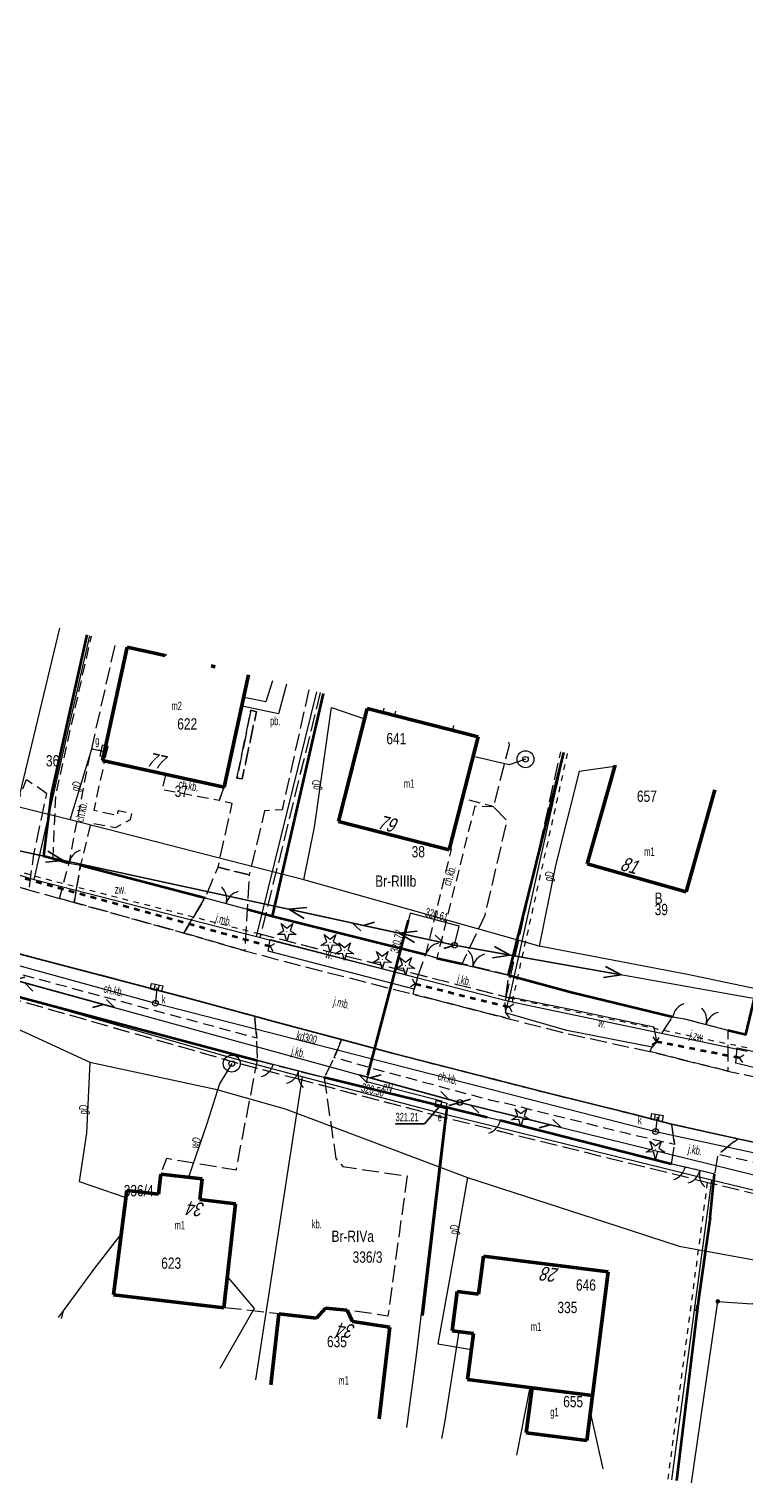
# Model space of a CAD drawing. Header units: metres. Extents: x 7428509 to 7430603, y 5527625 to 5529161.
# Tile 8 of 26: x 7428922 to 7428986, y 5528999 to 5529128. Entities that reach past the tile are written whole.
import ezdxf
from ezdxf.enums import TextEntityAlignment as Align

# ---------------------------------------------------------------- set-up
doc = ezdxf.new("R2010")
doc.units = ezdxf.units.M
for name, pattern in [('0.5_0.5', [1, 0.5, -0.5]), ('1.0_0.5', [1.5, 1, -0.5]), ('1.5_0.5', [2, 1.5, -0.5]), ('219-500', [0]), ('otkz_500', [1, 0.5, -0.5]), ('otob_500', [0]), ('otof_500', [0]), ('suep_nn_500', [0]), ('sutp_500', [0])]:
    doc.linetypes.add(name, pattern=pattern)
doc.layers.get('0').update_dxf_attribs({"color": 2, "lineweight": 5})
doc.styles.get("Standard").update_dxf_attribs({"font": 'Working1250', "width": 0.75})
doc.linetypes.add('902-500', pattern='A,3.75,0,[1,ksztalty.shx,S=0.5,R=0,X=0,Y=0],3.75', length=7.5)

# ---------------------------------------------------------------- blocks, each defined once
blk = doc.blocks.new('US20')
at = {"color": 0, "linetype": 'Continuous', "lineweight": 13}
for p, q in [((-0.5, -0.25), (-0.5, 0.25)), ((-0.5, 0.25), (0.5, 0.25)), ((0.5, -0.25), (0.5, 0.25)), ((-0.5, -0.25), (0.5, -0.25))]:
    blk.add_line(p, q, dxfattribs=at)
blk = doc.blocks.new('US22')
at = {"color": 0, "linetype": 'Continuous', "lineweight": 13}
blk.add_circle((0, 0), 0.25, dxfattribs=at)
blk = doc.blocks.new('US05')
at = {"color": 0, "linetype": 'Continuous', "lineweight": 13}
for p, q in [((-0.525, -0.25), (-0.525, 0.25)), ((-0.525, 0.25), (-0.175, 0.25)), ((-0.175, -0.25), (-0.175, 0.25)), ((-0.175, 0.25), (0.175, 0.25)), ((0.175, -0.25), (0.175, 0.25)), ((0.175, 0.25), (0.525, 0.25)), ((0.525, -0.25), (0.525, 0.25)), ((-0.525, -0.25), (-0.175, -0.25)), ((-0.175, -0.25), (0.175, -0.25)), ((0.175, -0.25), (0.525, -0.25))]:
    blk.add_line(p, q, dxfattribs=at)
blk = doc.blocks.new('US13')
at = {"color": 0, "linetype": 'Continuous', "lineweight": 13}
for radius in [0.75, 0.25]:
    blk.add_circle((0, 0), radius, dxfattribs=at)
blk = doc.blocks.new('OP011')
at = {"linetype": 'Continuous', "lineweight": 13}
h = blk.add_hatch(color=0, dxfattribs=at)
edge = h.paths.add_edge_path()
edge.add_arc((0, 0), 0.05, 0, 360)
at = {"color": 0, "linetype": 'Continuous', "lineweight": 13}
for p, q in [((-0.828, -0.268), (-0.283, 0.093)), ((-0.283, 0.093), (-0.512, 0.706)), ((-0.512, 0.706), (0, 0.299)), ((0, 0.299), (0.512, 0.706)), ((0.512, 0.706), (0.283, 0.093)), ((0.283, 0.093), (0.828, -0.268)), ((-0.175, -0.24), (-0.828, -0.268)), ((0, -0.87), (-0.175, -0.24)), ((0.175, -0.24), (0, -0.87)), ((0.828, -0.268), (0.175, -0.24))]:
    blk.add_line(p, q, dxfattribs=at)
blk = doc.blocks.new('PW01')
at = {"linetype": 'Continuous', "lineweight": 13}
h = blk.add_hatch(color=0, dxfattribs=at)
edge = h.paths.add_edge_path()
edge.add_arc((0, 0), 0.045, 0, 360)
blk = doc.blocks.new('US18')
at = {"color": 0, "linetype": 'Continuous', "lineweight": 13}
for p, q in [((-0.5, -0.25), (-0.5, 0.25)), ((-0.5, 0.25), (0.5, 0.25)), ((0.5, -0.25), (0.5, 0.25)), ((-0.5, -0.25), (0.5, -0.25))]:
    blk.add_line(p, q, dxfattribs=at)
blk = doc.blocks.new('US15')
at = {"color": 0, "linetype": 'Continuous', "lineweight": 13}
blk.add_circle((0, 0), 0.25, dxfattribs=at)
blk = doc.blocks.new('US25')
at = {"linetype": 'Continuous', "lineweight": 0}
h = blk.add_hatch(color=0, dxfattribs=at)
edge = h.paths.add_edge_path()
edge.add_arc((0, 0), 0.2, 0, 360)
blk = doc.blocks.new('IB05')
at = {"color": 0, "linetype": 'Continuous', "lineweight": 13}
for q in [(0.354, 0.354), (0.354, -0.354)]:
    blk.add_line((0, 0), q, dxfattribs=at)
blk = doc.blocks.new('SUEP1')
at = {"color": 0, "linetype": 'Continuous'}
for p, q in [((0, 0), (5, 0)), ((5, 0), (3.5, 0.5)), ((5, 0), (3.5, -0.5)), ((5, 0), (15, 0)), ((15, 0), (13.5, 0.5)), ((15, 0), (13.5, -0.5))]:
    blk.add_line(p, q, dxfattribs=at)
blk = doc.blocks.new('SUTP')
at = {"color": 0, "linetype": 'Continuous'}
for p, q in [((0, 0), (0.866, 0.5)), ((0, 0), (9.232, 0)), ((1.866, -0.5), (1, 0)), ((7.366, -0.5), (8.232, 0)), ((9.232, 0), (8.366, 0.5))]:
    blk.add_line(p, q, dxfattribs=at)
blk = doc.blocks.new('OK02')
at = {"color": 0, "linetype": 'Continuous', "lineweight": 0}
for centre, start, end in [((-1.5, 0), 0, 60), ((1.5, 0), 120, 180)]:
    blk.add_arc(centre, 1.5, start, end, dxfattribs=at)
blk = doc.blocks.new('OK04')
at = {"color": 0, "linetype": 'Continuous', "lineweight": 0}
blk.add_arc((1.5, 0.001), 1.5, 120, 180, dxfattribs=at)

msp = doc.modelspace()

# ---------------------------------------------------------------- linework, layer by layer
at = {"layer": '217-Granica konturu po granicy działki', "color": 3, "linetype": '1.5_0.5', "lineweight": 18}
for p, q in [((7428948.1463, 5529069.308), (7428942.8013, 5529047.648)), ((7428948.1463, 5529069.308), (7428948.1463, 5529069.308)), ((7428948.1463, 5529069.308), (7428948.1463, 5529069.308)), ((7428964.5372, 5529042.0754), (7428969.4392, 5529064.0604)), ((7428969.4392, 5529064.0604), (7428969.4392, 5529064.0604)), ((7428969.4392, 5529064.0604), (7428969.4392, 5529064.0604)), ((7428942.5844, 5529048.0107), (7428942.5844, 5529048.0107)), ((7428942.5844, 5529048.0107), (7428942.5844, 5529048.0107)), ((7428942.5844, 5529048.0107), (7428964.9044, 5529042.3007)), ((7428942.8013, 5529047.648), (7428942.8013, 5529047.648)), ((7428942.8013, 5529047.648), (7428942.8013, 5529047.648)), ((7428940.8778, 5529036.5014), (7428920.1578, 5529042.4114)), ((7428964.9044, 5529042.3007), (7428964.9044, 5529042.3007)), ((7428964.9044, 5529042.3007), (7428964.9044, 5529042.3007)), ((7428964.5372, 5529042.0754), (7428964.5372, 5529042.0754)), ((7428964.5372, 5529042.0754), (7428964.5372, 5529042.0754)), ((7428940.8778, 5529036.5014), (7428940.8778, 5529036.5014)), ((7428940.8778, 5529036.5014), (7428940.8778, 5529036.5014)), ((7428946.4535, 5529035.0299), (7428940.8835, 5529036.4999)), ((7428940.8835, 5529036.4999), (7428940.8835, 5529036.4999)), ((7428940.8835, 5529036.4999), (7428940.8835, 5529036.4999)), ((7428959.1335, 5529031.6899), (7428946.4535, 5529035.0299)), ((7428946.4535, 5529035.0299), (7428946.4535, 5529035.0299)), ((7428946.4535, 5529035.0299), (7428946.4535, 5529035.0299)), ((7428946.4535, 5529035.0299), (7428946.4535, 5529035.0299)), ((7428946.4535, 5529035.0299), (7428946.4535, 5529035.0299)), ((7428959.1335, 5529031.6899), (7428959.1335, 5529031.6899)), ((7428959.1335, 5529031.6899), (7428959.1335, 5529031.6899)), ((7428982.7083, 5529025.8787), (7428959.1383, 5529031.6887)), ((7428959.1383, 5529031.6887), (7428959.1383, 5529031.6887)), ((7428959.1383, 5529031.6887), (7428959.1383, 5529031.6887)), ((7428982.7083, 5529025.8787), (7428982.7083, 5529025.8787)), ((7428982.7083, 5529025.8787), (7428982.7083, 5529025.8787)), ((7428994.9495, 5529022.9184), (7428982.7095, 5529025.8784)), ((7428982.7095, 5529025.8784), (7428982.7095, 5529025.8784)), ((7428982.7095, 5529025.8784), (7428982.7095, 5529025.8784))]:
    msp.add_line(p, q, dxfattribs=at)
at = {"layer": '218-Granica użytku po granicy działki', "color": 3, "linetype": '0.5_0.5', "lineweight": 18}
for p, q in [((7428948.1463, 5529069.308), (7428942.8013, 5529047.648)), ((7428948.1463, 5529069.308), (7428948.1463, 5529069.308)), ((7428948.1463, 5529069.308), (7428948.1463, 5529069.308)), ((7428970.0248, 5529063.9296), (7428965.1228, 5529041.9446)), ((7428970.0248, 5529063.9296), (7428970.0248, 5529063.9296)), ((7428970.0248, 5529063.9296), (7428970.0248, 5529063.9296)), ((7428920.014, 5529053.908), (7428922.894, 5529053.068)), ((7428922.8847, 5529053.0707), (7428922.8847, 5529053.0707)), ((7428922.8847, 5529053.0707), (7428922.8847, 5529053.0707)), ((7428922.8847, 5529053.0707), (7428942.5847, 5529048.0107)), ((7428922.894, 5529053.068), (7428922.894, 5529053.068)), ((7428922.894, 5529053.068), (7428922.894, 5529053.068)), ((7428942.5844, 5529048.0107), (7428942.5844, 5529048.0107)), ((7428942.5844, 5529048.0107), (7428942.5844, 5529048.0107)), ((7428942.5844, 5529048.0107), (7428964.9044, 5529042.3007)), ((7428942.5847, 5529048.0107), (7428942.5847, 5529048.0107)), ((7428942.5847, 5529048.0107), (7428942.5847, 5529048.0107)), ((7428942.8013, 5529047.648), (7428942.8013, 5529047.648)), ((7428942.8013, 5529047.648), (7428942.8013, 5529047.648)), ((7428940.8778, 5529036.5014), (7428920.1578, 5529042.4114)), ((7428964.8915, 5529042.3037), (7428964.8915, 5529042.3037)), ((7428964.8915, 5529042.3037), (7428964.8915, 5529042.3037)), ((7428964.8915, 5529042.3037), (7428986.0215, 5529037.8737)), ((7428964.9044, 5529042.3007), (7428964.9044, 5529042.3007)), ((7428964.9044, 5529042.3007), (7428964.9044, 5529042.3007)), ((7428965.1228, 5529041.9446), (7428965.1228, 5529041.9446)), ((7428965.1228, 5529041.9446), (7428965.1228, 5529041.9446)), ((7428940.8778, 5529036.5014), (7428940.8778, 5529036.5014)), ((7428940.8778, 5529036.5014), (7428940.8778, 5529036.5014)), ((7428946.4535, 5529035.0299), (7428940.8835, 5529036.4999)), ((7428940.8835, 5529036.4999), (7428940.8835, 5529036.4999)), ((7428940.8835, 5529036.4999), (7428940.8835, 5529036.4999)), ((7428959.1335, 5529031.6899), (7428946.4535, 5529035.0299)), ((7428946.4535, 5529035.0299), (7428946.4535, 5529035.0299)), ((7428946.4535, 5529035.0299), (7428946.4535, 5529035.0299)), ((7428946.4535, 5529035.0299), (7428946.4535, 5529035.0299)), ((7428946.4535, 5529035.0299), (7428946.4535, 5529035.0299)), ((7428959.1335, 5529031.6899), (7428959.1335, 5529031.6899)), ((7428959.1335, 5529031.6899), (7428959.1335, 5529031.6899)), ((7428982.7083, 5529025.8787), (7428959.1383, 5529031.6887)), ((7428959.1383, 5529031.6887), (7428959.1383, 5529031.6887)), ((7428959.1383, 5529031.6887), (7428959.1383, 5529031.6887)), ((7428978.9417, 5528999.6956), (7428982.4827, 5529026.2096)), ((7428982.4827, 5529026.2096), (7428982.4827, 5529026.2096)), ((7428982.4827, 5529026.2096), (7428982.4827, 5529026.2096)), ((7428982.7083, 5529025.8787), (7428982.7083, 5529025.8787)), ((7428982.7083, 5529025.8787), (7428982.7083, 5529025.8787)), ((7428994.9495, 5529022.9184), (7428982.7095, 5529025.8784)), ((7428982.7095, 5529025.8784), (7428982.7095, 5529025.8784)), ((7428982.7095, 5529025.8784), (7428982.7095, 5529025.8784)), ((7428978.9417, 5528999.6956), (7428978.9417, 5528999.6956)), ((7428978.9417, 5528999.6956), (7428978.9417, 5528999.6956))]:
    msp.add_line(p, q, dxfattribs=at)
at = {"layer": '219-działka ewidencyjna', "color": 7, "linetype": '219-500', "lineweight": 18, "flags": 128}
for points in [[(7428919.93, 5529053.62), (7428925.084, 5529075.019)], [(7428922.81, 5529052.78), (7428927.732, 5529074.343)], [(7428942.51, 5529047.72), (7428947.855, 5529069.38)], [(7428964.83, 5529042.01), (7428969.732, 5529063.995)], [(7428919.93, 5529053.62), (7428922.81, 5529052.78)], [(7428922.81, 5529052.78), (7428942.51, 5529047.72)], [(7428942.51, 5529047.72), (7428964.83, 5529042.01)], [(7428940.96, 5529036.79), (7428920.24, 5529042.7)], [(7428964.83, 5529042.01), (7428985.96, 5529037.58)], [(7428946.53, 5529035.32), (7428940.96, 5529036.79)], [(7428946.53, 5529035.32), (7428942.422, 5529008.49)], [(7428959.21, 5529031.98), (7428946.53, 5529035.32)], [(7428959.21, 5529031.98), (7428956.64, 5529010.67)], [(7428982.78, 5529026.17), (7428959.21, 5529031.98)], [(7428982.78, 5529026.17), (7428979.239, 5528999.656)], [(7428995.02, 5529023.21), (7428982.78, 5529026.17)], [(7428956.64, 5529010.67), (7428955.777, 5529004.274)]]:
    msp.add_lwpolyline(points, dxfattribs=at)
at = {"layer": '312-budynek ewidencyjny', "color": 7, "linetype": 'CONTINUOUS', "lineweight": 50, "flags": 128}
for points in [[(7428928.85, 5529063.3), (7428931.04, 5529073.33)], [(7428931.04, 5529073.33), (7428934.4, 5529072.59)], [(7428934.4, 5529072.59), (7428934.421, 5529072.687)], [(7428938.472, 5529071.689), (7428938.47, 5529071.68)], [(7428938.47, 5529071.68), (7428938.84, 5529071.599)], [(7428941.784, 5529070.874), (7428939.62, 5529060.95)], [(7428949.76, 5529057.91), (7428952.31, 5529067.9)], [(7428952.31, 5529067.9), (7428962.13, 5529065.39)], [(7428962.13, 5529065.39), (7428959.57, 5529055.4)], [(7428939.62, 5529060.95), (7428928.85, 5529063.3)], [(7428971.79, 5529054.16), (7428974.249, 5529062.883)], [(7428983.092, 5529060.706), (7428980.56, 5529051.69)], [(7428959.57, 5529055.4), (7428949.76, 5529057.91)], [(7428980.56, 5529051.69), (7428971.79, 5529054.16)], [(7428933.82, 5529024.93), (7428934.03, 5529026.7)], [(7428934.03, 5529026.7), (7428937.69, 5529026.28)], [(7428937.69, 5529026.28), (7428937.47, 5529024.45)], [(7428929.84, 5529016.01), (7428931.02, 5529025.26)], [(7428931.02, 5529025.26), (7428933.82, 5529024.93)], [(7428937.47, 5529024.45), (7428940.65, 5529024.08)], [(7428940.65, 5529024.08), (7428939.6, 5529014.88)], [(7428962.17, 5529016.08), (7428962.59, 5529019.44)], [(7428962.59, 5529019.44), (7428973.63, 5529018.05)], [(7428973.63, 5529018.05), (7428972.26, 5529007.11)], [(7428939.6, 5529014.88), (7428929.84, 5529016.01)], [(7428959.83, 5529012.84), (7428960.27, 5529016.31)], [(7428960.27, 5529016.31), (7428962.17, 5529016.08)], [(7428943.758, 5529008.068), (7428944.49, 5529014.34)], [(7428944.49, 5529014.34), (7428947.8, 5529013.95)], [(7428947.8, 5529013.95), (7428948.61, 5529014.84)], [(7428948.61, 5529014.84), (7428950.52, 5529014.67)], [(7428950.52, 5529014.67), (7428950.99, 5529013.65)], [(7428950.99, 5529013.65), (7428954.3, 5529013.15)], [(7428954.3, 5529013.15), (7428953.349, 5529005.04)], [(7428961.71, 5529012.61), (7428959.83, 5529012.84)], [(7428961.19, 5529008.53), (7428961.71, 5529012.61)], [(7428966.9, 5529007.79), (7428961.19, 5529008.53)], [(7428966.39, 5529003.82), (7428966.9, 5529007.79)], [(7428966.9, 5529007.79), (7428972.26, 5529007.11)], [(7428972.26, 5529007.11), (7428966.9, 5529007.79)], [(7428972.26, 5529007.11), (7428971.75, 5529003.14)], [(7428971.75, 5529003.14), (7428966.39, 5529003.82)]]:
    msp.add_lwpolyline(points, dxfattribs=at)
at = {"layer": 'brama', "color": 7, "linetype": 'otob_500', "lineweight": 18, "flags": 128}
for points in [[(7428937.94, 5529051.14), (7428941.67, 5529050.14)], [(7428958.47, 5529045.82), (7428964.82, 5529044.31)], [(7428980.41, 5529040.44), (7428984.24, 5529039.45)], [(7428948.48, 5529035.24), (7428943.98, 5529036.4)], [(7428983.08, 5529026.69), (7428980.46, 5529027.33)]]:
    msp.add_lwpolyline(points, dxfattribs=at)
at = {"layer": 'chodnik', "color": 7, "linetype": '1.0_0.5', "lineweight": 18, "flags": 128}
for points in [[(7428925.06, 5529051.09), (7428925.9, 5529054.23), (7428927.56, 5529062.8), (7428927.9, 5529064.33), (7428929.03, 5529064.11), (7428928.85, 5529063.3), (7428929.05, 5529063.26), (7428928.48, 5529060.78), (7428928.09, 5529058.92), (7428930.21, 5529058.44), (7428930.26, 5529058.88), (7428931.44, 5529058.61), (7428931.31, 5529058.06), (7428929.99, 5529057.35), (7428927.81, 5529057.75), (7428926.91, 5529054.03), (7428926.35, 5529050.74)], [(7428934.49, 5529062.07), (7428939.62, 5529060.95), (7428939.2, 5529059.75), (7428934.15, 5529060.71)], [(7428963.49, 5529059.2), (7428961.82, 5529059.25), (7428958.47, 5529045.82), (7428957.49, 5529046.14), (7428959.78, 5529055.46), (7428959.6, 5529055.51), (7428960.73, 5529059.96), (7428963.24, 5529059.32)], [(7428921.9, 5529046.09), (7428936.66, 5529042.21), (7428942.32, 5529040.67), (7428942.52, 5529038.73), (7428936.14, 5529040.45), (7428921.11, 5529044.5), (7428920.39, 5529044.67)], [(7428950.03, 5529038.62), (7428954.64, 5529037.37), (7428968.13, 5529033.91), (7428975.85, 5529032.01), (7428979.26, 5529031.13), (7428979.53, 5529029.32), (7428975.2, 5529030.31), (7428964.48, 5529032.97), (7428963.29, 5529033.22), (7428954.16, 5529035.67), (7428949.37, 5529037.01)], [(7428985.13, 5529029.83), (7429001, 5529026.47), (7429000.58, 5529024.7), (7428983.36, 5529028.43)]]:
    msp.add_lwpolyline(points, close=True, dxfattribs=at)
at = {"layer": 'furtka', "color": 7, "linetype": 'otof_500', "lineweight": 18, "flags": 128}
for points in [[(7428925.9, 5529054.23), (7428926.91, 5529054.03)], [(7428957.49, 5529046.14), (7428958.47, 5529045.82)], [(7428979.37, 5529040.62), (7428980.41, 5529040.44)], [(7428943.98, 5529036.4), (7428942.58, 5529036.76)], [(7428964.09, 5529031.45), (7428962.93, 5529031.7)], [(7428980.46, 5529027.33), (7428979.26, 5529027.59)]]:
    msp.add_lwpolyline(points, dxfattribs=at)
at = {"layer": 'inny obiekt zagospodarowania terenu', "color": 7, "linetype": '1.0_0.5', "lineweight": 18, "flags": 128}
msp.add_lwpolyline([(7428924.49, 5529054.62), (7428924.72, 5529060.21), (7428927.873, 5529074.306)], dxfattribs=at)
at = {"layer": 'jezdnia', "color": 7, "linetype": '1.5_0.5', "lineweight": 18, "flags": 128}
for points in [[(7429015.63, 5529029.45), (7429001, 5529026.47), (7428985.13, 5529029.83), (7428979.26, 5529031.13), (7428975.85, 5529032.01), (7428968.13, 5529033.91), (7428954.64, 5529037.37), (7428950.03, 5529038.62), (7428944.36, 5529040.12), (7428942.32, 5529040.67), (7428936.66, 5529042.21), (7428921.9, 5529046.09), (7428921.02, 5529046.33), (7428916.2, 5529047.65), (7428914.63, 5529048.13), (7428898.27, 5529052.69), (7428875.47, 5529059.17), (7428867.72, 5529061.37), (7428860.33, 5529063.43), (7428851.8, 5529065.86), (7428847.4, 5529067.1), (7428837.78, 5529069.77), (7428832.02, 5529071.41), (7428821.73, 5529074.23), (7428797.22, 5529080.42), (7428791.19, 5529081.86), (7428777.6, 5529085.09), (7428771.06, 5529086.54), (7428759, 5529089.42), (7428746.8, 5529092.23), (7428720.32, 5529098.44), (7428713.95, 5529099.92), (7428693.42, 5529104.68), (7428675.82, 5529108.68), (7428669.97, 5529110), (7428668.39, 5529110.33), (7428661.26, 5529111.82), (7428648.49, 5529114.43), (7428641.28, 5529115.77), (7428638.83, 5529116.19), (7428631.82, 5529117.34), (7428631.02, 5529117.52), (7428622.56, 5529118.69), (7428610.18, 5529120.34), (7428602.82, 5529121.31), (7428595.06, 5529122.29), (7428593.52, 5529122.49), (7428594.44, 5529128.03), (7428600.44, 5529127.28), (7428602.74, 5529126.94), (7428604.35, 5529126.69), (7428609.72, 5529125.92), (7428623.38, 5529124.18), (7428632.81, 5529122.78), (7428642.31, 5529121.18), (7428649.09, 5529119.81), (7428662.01, 5529117.4), (7428671.4, 5529115.31), (7428673.03, 5529114.97), (7428675.99, 5529114.33), (7428681.79, 5529113), (7428687.81, 5529111.65), (7428692.28, 5529110.63), (7428708.59, 5529106.6), (7428710.92, 5529106.22), (7428733.77, 5529100.81), (7428747.51, 5529097.6), (7428759.76, 5529094.89), (7428772.57, 5529091.85), (7428779.38, 5529090.33), (7428784.59, 5529089.2), (7428790.41, 5529087.8), (7428797.7, 5529086), (7428815.49, 5529081.58), (7428820.49, 5529080.14), (7428821.43, 5529079.81), (7428821.75, 5529079.94), (7428835.09, 5529076.32), (7428840.65, 5529074.81), (7428848.45, 5529072.58), (7428849.67, 5529072.26), (7428854.01, 5529071.08), (7428858.27, 5529069.82), (7428861.94, 5529068.73), (7428869.5, 5529066.58), (7428881.5, 5529063.23), (7428893.64, 5529059.8), (7428899.4, 5529058.13), (7428905.64, 5529056.41), (7428913.55, 5529054.17), (7428922.32, 5529051.87), (7428925.06, 5529051.09), (7428926.35, 5529050.74), (7428936.07, 5529048.03), (7428941.47, 5529046.47), (7428945.91, 5529045.28), (7428956.38, 5529042.62), (7428964.97, 5529040.42), (7428969.89, 5529039.16), (7428977.32, 5529037.55), (7428984.24, 5529035.82), (7429002.22, 5529031.88), (7429011.21, 5529030.26)], [(7428940.77, 5529061.74), (7428942.01, 5529067.77), (7428942.49, 5529067.62), (7428941.23, 5529061.68)], [(7428922.32, 5529051.87), (7428913.55, 5529054.17), (7428915.79, 5529056.45), (7428919.75, 5529055.51), (7428922.13, 5529061.61), (7428923.91, 5529060.42), (7428922.75, 5529054.99)], [(7428936.07, 5529048.03), (7428937.94, 5529051.14), (7428939.09, 5529053.85), (7428941.85, 5529053.18), (7428941.67, 5529050.14), (7428941.47, 5529046.47)], [(7428957.49, 5529046.14), (7428958.47, 5529045.82), (7428960.7, 5529045.3), (7428964.82, 5529044.31), (7428964.49, 5529042), (7428964.56, 5529040.98), (7428964.97, 5529040.42), (7428956.38, 5529042.62), (7428956.45, 5529043.08), (7428956.76, 5529044.06)], [(7428942.32, 5529040.67), (7428944.36, 5529040.12), (7428950.03, 5529038.62), (7428949.37, 5529037.01), (7428948.48, 5529035.24), (7428943.98, 5529036.4), (7428942.58, 5529036.76), (7428942.52, 5529038.73)], [(7428977.32, 5529037.55), (7428977.53, 5529037.93), (7428977.91, 5529038.42), (7428979.37, 5529040.62), (7428980.41, 5529040.44), (7428984.24, 5529039.45), (7428984.24, 5529035.82)], [(7428979.26, 5529027.59), (7428979.53, 5529029.32), (7428979.26, 5529031.13), (7428985.13, 5529029.83), (7428983.36, 5529028.43), (7428983.08, 5529026.69), (7428980.46, 5529027.33)]]:
    msp.add_lwpolyline(points, close=True, dxfattribs=at)
at = {"layer": 'krawężnik', "color": 7, "linetype": 'CONTINUOUS', "lineweight": 25, "flags": 128}
msp.add_lwpolyline([(7428832.02, 5529071.41), (7428837.78, 5529069.77), (7428847.4, 5529067.1), (7428851.8, 5529065.86), (7428860.33, 5529063.43), (7428867.72, 5529061.37), (7428875.47, 5529059.17), (7428898.27, 5529052.69), (7428914.63, 5529048.13), (7428916.2, 5529047.65), (7428921.02, 5529046.33), (7428921.9, 5529046.09), (7428936.66, 5529042.21), (7428942.32, 5529040.67), (7428944.36, 5529040.12), (7428950.03, 5529038.62), (7428954.64, 5529037.37), (7428968.13, 5529033.91), (7428975.85, 5529032.01), (7428979.26, 5529031.13), (7428985.13, 5529029.83), (7429001, 5529026.47)], dxfattribs=at)
at = {"layer": 'obszar utwardzony', "color": 7, "linetype": '1.5_0.5', "lineweight": 18, "flags": 128}
for points in [[(7428934.421, 5529072.687), (7428934.4, 5529072.59), (7428931.04, 5529073.33), (7428929.03, 5529064.11), (7428927.9, 5529064.33), (7428930.034, 5529073.766)], [(7428938.686, 5529071.637), (7428938.47, 5529071.68), (7428938.472, 5529071.689)], [(7428947.131, 5529069.558), (7428944.77, 5529058.95), (7428943.22, 5529058.84), (7428941.85, 5529053.18), (7428939.09, 5529053.85), (7428940.34, 5529059.49), (7428939.2, 5529059.75), (7428939.62, 5529060.95), (7428941.784, 5529070.874)], [(7428969.717, 5529063.998), (7428964.82, 5529044.31), (7428960.7, 5529045.3), (7428962.75, 5529049.63), (7428964.69, 5529057.97), (7428963.49, 5529059.2), (7428964.91, 5529064.69), (7428964.742, 5529065.223)]]:
    msp.add_lwpolyline(points, dxfattribs=at)
for points in [[(7428942.01, 5529067.77), (7428940.77, 5529061.74), (7428941.23, 5529061.68), (7428942.49, 5529067.62)], [(7428926.91, 5529054.03), (7428937.94, 5529051.14), (7428936.07, 5529048.03), (7428926.35, 5529050.74)], [(7428942.58, 5529036.76), (7428943.98, 5529036.4), (7428948.48, 5529035.24), (7428949.53, 5529028.08), (7428950.14, 5529027.36), (7428955.83, 5529026.54), (7428954.14, 5529014.14), (7428950.52, 5529014.67), (7428948.61, 5529014.84), (7428947.8, 5529013.95), (7428944.49, 5529014.34), (7428939.6, 5529014.88), (7428940.65, 5529024.08), (7428937.47, 5529024.45), (7428937.69, 5529026.28), (7428934.03, 5529026.7), (7428934.56, 5529028.1), (7428940.7, 5529027.08)]]:
    msp.add_lwpolyline(points, close=True, dxfattribs=at)
at = {"layer": 'obudowa ochronna przewodu', "color": 7, "linetype": 'CONTINUOUS', "lineweight": 35, "flags": 128}
msp.add_lwpolyline([(7428952.37, 5529035.45), (7428955.96, 5529049.17)], dxfattribs=at)
at = {"layer": 'ogrodzenie trwałe', "color": 7, "linetype": '902-500', "lineweight": 35, "flags": 128}
for points in [[(7428927.469, 5529074.41), (7428924.3, 5529060.29), (7428923.64, 5529054.86), (7428924.49, 5529054.62), (7428925.9, 5529054.23)], [(7428941.67, 5529050.14), (7428943.92, 5529049.54), (7428948.426, 5529069.239)], [(7428964.82, 5529044.31), (7428969.717, 5529063.998)], [(7428926.91, 5529054.03), (7428937.94, 5529051.14)], [(7428943.92, 5529049.54), (7428957.49, 5529046.14)], [(7428958.47, 5529045.82), (7428960.7, 5529045.3)], [(7428984.24, 5529039.45), (7428985.83, 5529039.07), (7428987.29, 5529045.11)], [(7428964.82, 5529044.31), (7428970.36, 5529042.79), (7428979.37, 5529040.62)], [(7428918.65, 5529036.68), (7428920.24, 5529042.7), (7428942.58, 5529036.76)], [(7428962.93, 5529031.7), (7428959.35, 5529032.6), (7428948.48, 5529035.24)], [(7428959.35, 5529032.6), (7428957.2, 5529014.18)], [(7428979.26, 5529027.59), (7428975.05, 5529028.63), (7428964.09, 5529031.45)], [(7428982.67, 5529022.87), (7428983.07, 5529026.69)], [(7428982.67, 5529022.87), (7428981.63, 5529015.61), (7428979.699, 5528999.583)]]:
    msp.add_lwpolyline(points, dxfattribs=at)
at = {"layer": 'przepust', "color": 7, "linetype": 'otkz_500', "lineweight": 35, "flags": 128}
for points in [[(7428913.35, 5529055.26), (7428943.7, 5529046.87)], [(7428956.56, 5529043.53), (7428964.86, 5529041.5)], [(7428985.25, 5529036.98), (7428977.91, 5529038.42)]]:
    msp.add_lwpolyline(points, dxfattribs=at)
at = {"layer": 'przewód elektroenergetyczny niskiego napięcia', "color": 1, "linetype": 'suep_nn_500', "lineweight": 18, "flags": 128}
for points in [[(7428960.03, 5529046.96), (7428910.71, 5529057.64)], [(7428910.71, 5529057.64), (7428960.03, 5529046.96)], [(7429008.49, 5529038.31), (7428960.03, 5529046.96)]]:
    msp.add_lwpolyline(points, dxfattribs=at)
at = {"layer": 'przewód elektroenergetyczny podziemny', "color": 1, "linetype": 'CONTINUOUS', "lineweight": 18, "flags": 128}
msp.add_lwpolyline([(7428960.03, 5529046.96), (7428960.44, 5529048.63), (7428956.12, 5529049.78), (7428955.96, 5529049.17), (7428952.37, 5529035.45), (7428952.25, 5529034.89), (7428958.89, 5529033.2), (7428958.85, 5529032.85)], dxfattribs=at)
at = {"layer": 'przewód gazowy', "color": 52, "linetype": 'CONTINUOUS', "lineweight": 18, "flags": 128}
for points in [[(7429096.36, 5529030.056), (7429082.51, 5529030.39), (7429074.46, 5529031.48), (7429059.55, 5529032.74), (7429051.2, 5529033.55), (7429043.06, 5529034.59), (7429030.22, 5529036.22), (7429019.12, 5529037.06), (7429005.81, 5529039.2), (7428999.92, 5529040.33), (7428980.68, 5529044.38), (7428967.54, 5529046.87), (7428946.69, 5529052.73), (7428926, 5529058.04), (7428902.38, 5529063.88), (7428882.97, 5529069.65), (7428870.01, 5529073.05), (7428856.79, 5529076.75)], [(7428946.69, 5529052.73), (7428947.62, 5529057.41), (7428949.15, 5529067.99), (7428952.07, 5529066.98)], [(7428926, 5529058.04), (7428927.9, 5529064.33), (7428929.03, 5529064.11)], [(7428974.21, 5529062.76), (7428971.08, 5529062.33), (7428968.97, 5529054.02), (7428967.54, 5529046.87)], [(7428856.82, 5529050.41), (7428860.66, 5529049.44), (7428875.7, 5529047.92), (7428893.39, 5529045.44), (7428912.29, 5529042.96), (7428916.71, 5529041.68), (7428927.75, 5529036.62), (7428938.87, 5529034.22), (7428945.03, 5529032.49), (7428961.17, 5529026.39), (7428974.42, 5529022.11), (7428979.93, 5529020.32), (7428994.47, 5529017.68), (7429003.63, 5529016.19), (7429012.97, 5529015.14), (7429028.55, 5529013.23), (7429038.38, 5529012.15), (7429047.47, 5529010.87), (7429058.05, 5529009.69), (7429072.39, 5529007.84), (7429089.54, 5529005.61), (7429094.702, 5529005.008)], [(7428927.75, 5529036.62), (7428927.44, 5529030.32), (7428926.78, 5529026.04), (7428930.94, 5529024.63)], [(7428961.17, 5529026.39), (7428959.95, 5529019.36), (7428958.57, 5529011.67), (7428961.53, 5529011.19)]]:
    msp.add_lwpolyline(points, dxfattribs=at)
at = {"layer": 'przewód kanalizacyjny', "color": 34, "linetype": 'CONTINUOUS', "lineweight": 18, "flags": 128}
for points in [[(7428617.93, 5529118.39), (7428657.29, 5529111.62), (7428696.62, 5529102.95), (7428732.4, 5529094.35), (7428775.64, 5529084.5), (7428818.37, 5529074.13), (7428846.73, 5529066.34), (7428891.82, 5529053.31), (7428933.55, 5529041.82), (7428977.84, 5529030.47), (7428999.53, 5529025.82), (7429019.83, 5529022.03)], [(7428953.778, 5529067.922), (7428953.69, 5529067.55)], [(7428954.75, 5529067.28), (7428954.848, 5529067.658)], [(7428933.67, 5529043.22), (7428933.55, 5529041.82)], [(7428977.97, 5529031.73), (7428977.84, 5529030.47)], [(7428925.41, 5529014.61), (7428928.18, 5529018.39), (7428930.54, 5529021.43)], [(7428924.964, 5529014.001), (7428925.41, 5529014.61)], [(7428925.237, 5529013.914), (7428925.41, 5529014.61)], [(7428973.191, 5529000.616), (7428972.07, 5529005.62)]]:
    msp.add_lwpolyline(points, dxfattribs=at)
at = {"layer": 'przewód telekomunikacyjny napowietrzny', "color": 30, "linetype": 'sutp_500', "lineweight": 18, "flags": 128}
for points in [[(7428960.03, 5529046.96), (7428910.71, 5529057.64)], [(7428921.01, 5529043.88), (7428960.5, 5529033.04)], [(7428960.5, 5529033.04), (7429005.02, 5529022.1)]]:
    msp.add_lwpolyline(points, dxfattribs=at)
at = {"layer": 'przewód wodociągowy', "color": 5, "linetype": 'CONTINUOUS', "lineweight": 18, "flags": 128}
for points in [[(7428945.143, 5529070.047), (7428944.45, 5529067.44), (7428941.23, 5529068.12)], [(7428943.926, 5529070.347), (7428943.32, 5529068.5), (7428941.4, 5529068.88)], [(7428959.955, 5529066.401), (7428959.85, 5529065.98)], [(7428966.32, 5529063.41), (7428964.86, 5529062.93), (7428961.69, 5529063.67)], [(7428940.31, 5529036.48), (7428939.21, 5529034.7), (7428938.09, 5529031.15), (7428936.48, 5529026.42)], [(7428981.019, 5528999.373), (7428983.35, 5529015.44), (7428986.39, 5529015.23), (7428999.76, 5529021.09), (7429001.04, 5529020.88), (7429042.47, 5529014.21), (7429048.71, 5529013.09), (7429056.33, 5529012.59), (7429058.14, 5529011.86), (7429059.83, 5529006.51)], [(7428939.91, 5529017.65), (7428942.29, 5529014.8), (7428939.258, 5529009.488)], [(7428960.41, 5529012.77), (7428959.15, 5529004.7), (7428958.888, 5529003.292)], [(7428965.56, 5529001.829), (7428966.73, 5529007.81)]]:
    msp.add_lwpolyline(points, dxfattribs=at)
at = {"layer": 'rzędna-Atr2', "color": 7, "flags": 128}
msp.add_lwpolyline([(7428958.85, 5529032.85), (7428957.37, 5529031.14), (7428954.809, 5529031.14)], dxfattribs=at)
at = {"layer": 'rów przydrożny (poligon)', "color": 7, "linetype": 'CONTINUOUS', "lineweight": 18, "flags": 128}
for points in [[(7428943.53, 5529046.43), (7428943.72, 5529047.46), (7428956.76, 5529044.06), (7428956.45, 5529043.08)], [(7428964.89, 5529042.4), (7428970.31, 5529041.31), (7428977.69, 5529039.74), (7428977.91, 5529038.42), (7428977.53, 5529037.93), (7428969.98, 5529039.41), (7428964.56, 5529040.98)], [(7428984.95, 5529036.53), (7428985.07, 5529037.88), (7429002.72, 5529034.03), (7429002.3, 5529032.31)]]:
    msp.add_lwpolyline(points, close=True, dxfattribs=at)

# ---------------------------------------------------------------- block references
at = {"layer": 'brama', "color": 7, "linetype": 'CONTINUOUS', "lineweight": 18}
for p, rotation in [((7428939.805, 5529050.64), 344.992), ((7428961.645, 5529045.065), 346.624), ((7428982.325, 5529039.945), 345.507), ((7428946.23, 5529035.82), 165.545), ((7428981.77, 5529027.01), 166.273)]:
    msp.add_blockref('OK02', p, dxfattribs=dict(at, rotation=rotation))
at = {"layer": 'drzewo iglaste', "color": 94, "linetype": 'CONTINUOUS', "lineweight": 18}
for p in [(7428945.19, 5529048.16), (7428949.01, 5529047.2), (7428950.3, 5529046.47), (7428953.64, 5529045.7), (7428955.7, 5529045.16), (7428965.92, 5529031.78), (7428977.84, 5529028.9)]:
    msp.add_blockref('OP011', p, dxfattribs=at)
at = {"layer": 'furtka', "color": 7, "linetype": 'CONTINUOUS', "lineweight": 18}
for p, rotation in [((7428925.9, 5529054.23), 348.799), ((7428957.49, 5529046.14), 341.917), ((7428979.37, 5529040.62), 350.181), ((7428943.98, 5529036.4), 165.579), ((7428964.09, 5529031.45), 167.838), ((7428980.46, 5529027.33), 167.775)]:
    msp.add_blockref('OK04', p, dxfattribs=dict(at, rotation=rotation))
at = {"layer": 'kratka ściekowa', "color": 34, "linetype": 'CONTINUOUS', "lineweight": 18}
for p, rotation in [((7428933.67, 5529043.22), 347.421), ((7428977.97, 5529031.73), 350.032)]:
    msp.add_blockref('US05', p, dxfattribs=dict(at, rotation=rotation))
at = {"layer": 'przepust', "color": 7, "linetype": 'CONTINUOUS', "lineweight": 35}
for p, rotation in [((7428943.7, 5529046.87), 344.547), ((7428956.56, 5529043.53), 526.256), ((7428964.86, 5529041.5), 346.256), ((7428977.91, 5529038.42), 528.9), ((7428985.25, 5529036.98), 348.9)]:
    msp.add_blockref('IB05', p, dxfattribs=dict(at, rotation=rotation))
at = {"layer": 'przewód elektroenergetyczny niskiego napięcia', "color": 1, "linetype": 'CONTINUOUS', "lineweight": 18}
for p, rotation in [((7428910.71, 5529057.64), 347.782), ((7428960.03, 5529046.96), 167.782), ((7428960.03, 5529046.96), 349.879)]:
    msp.add_blockref('SUEP1', p, dxfattribs=dict(at, rotation=rotation))
at = {"layer": 'przewód telekomunikacyjny napowietrzny', "color": 30, "linetype": 'CONTINUOUS', "lineweight": 18}
for p, rotation in [((7428960.03, 5529046.96), 167.782), ((7428921.01, 5529043.88), 344.65), ((7428960.5, 5529033.04), 164.65), ((7428960.5, 5529033.04), 346.194)]:
    msp.add_blockref('SUTP', p, dxfattribs=dict(at, rotation=rotation))
at = {"layer": 'rzędna', "color": 1, "linetype": 'CONTINUOUS', "lineweight": 18}
for p in [(7428955.96, 5529049.17), (7428960.44, 5529048.63), (7428952.25, 5529034.89), (7428958.85, 5529032.85)]:
    msp.add_blockref('PW01', p, dxfattribs=at)
at = {"layer": 'studnia zwykła', "color": 5, "linetype": 'CONTINUOUS', "lineweight": 18}
for p in [(7428966.32, 5529063.41), (7428940.31, 5529036.48)]:
    msp.add_blockref('US13', p, dxfattribs=at)
at = {"layer": 'szafa elektroenergetyczna lub kontener', "color": 1, "linetype": 'CONTINUOUS', "lineweight": 18, "rotation": 346.908}
msp.add_blockref('US18', (7428958.85, 5529032.85), dxfattribs=at)
at = {"layer": 'szafa gazowa lub kontener', "color": 52, "linetype": 'CONTINUOUS', "lineweight": 18, "rotation": 77.005}
msp.add_blockref('US20', (7428929, 5529064.12), dxfattribs=at)
at = {"layer": 'słup przewodów napowietrznych', "color": 7, "linetype": 'CONTINUOUS', "lineweight": 18}
msp.add_blockref('US15', (7428960.03, 5529046.96), dxfattribs=at)
at = {"layer": 'słup przewodów napowietrznych', "color": 7, "linetype": 'CONTINUOUS', "lineweight": 18, "rotation": 179.999}
msp.add_blockref('US15', (7428960.5, 5529033.04), dxfattribs=at)
at = {"layer": 'właz do komory lub kanału - okrągły', "color": 7, "linetype": 'CONTINUOUS', "lineweight": 18}
for p, rotation in [((7428933.55, 5529041.82), 180), ((7428977.84, 5529030.47), 348.036)]:
    msp.add_blockref('US22', p, dxfattribs=dict(at, rotation=rotation))
at = {"layer": 'zasuwa lub zawór', "color": 5, "linetype": 'CONTINUOUS', "lineweight": 18}
msp.add_blockref('US25', (7428983.35, 5529015.44), dxfattribs=at)

# ---------------------------------------------------------------- texts
at = {"layer": '210-oznaczenie konturu użytku gruntowego', "color": 3, "linetype": 'CONTINUOUS', "lineweight": 18, "width": 0.79}
for s, p in [('Br-RIIIb', (7428953.01, 5529052.13)), ('B', (7428977.76, 5529050.62)), ('Br-RIVa', (7428949.14, 5529020.7))]:
    msp.add_text(s, height=1, dxfattribs=at).set_placement(p)
at = {"layer": '211-numer działki ewidencyjnej', "color": 7, "linetype": 'CONTINUOUS', "lineweight": 18, "width": 0.79}
for s, p in [('36', (7428923.85, 5529063.78)), ('37', (7428935.25, 5529061.08)), ('38', (7428956.24, 5529055.73)), ('39', (7428977.76, 5529050.62)), ('336/4', (7428930.74, 5529025.74)), ('336/3', (7428951.01, 5529019.86)), ('335', (7428969.15, 5529015.4))]:
    msp.add_text(s, height=1, dxfattribs=at).set_placement(p, align=Align.TOP_LEFT)
at = {"layer": '238-Punkt adresowy budynku', "color": 7, "linetype": 'CONTINUOUS', "lineweight": 25, "oblique": 15, "width": 0.79}
for s, rotation, p in [('77', 347.138, (7428932.71, 5529062.84)), ('79', 345.614, (7428953.15, 5529057.3)), ('81', 344.25, (7428974.62, 5529053.63)), ('34', 173.36, (7428937.97, 5529024.14)), ('28', 172.804, (7428969.33, 5529018.34)), ('34', 171.177, (7428951.32, 5529013.35))]:
    msp.add_text(s, height=1.25, rotation=rotation, dxfattribs=at).set_placement(p)
at = {"layer": '312-oznaczenie budynku ewidencyjnego', "color": 7, "linetype": 'CONTINUOUS', "lineweight": 18, "width": 0.79}
msp.add_text('622', height=1, dxfattribs=at).set_placement((7428935.48, 5529067.04), align=Align.TOP_LEFT)
for s, p in [('641', (7428954, 5529064.74)), ('657', (7428976.19, 5529059.64)), ('623', (7428934.06, 5529018.32)), ('646', (7428970.79, 5529016.39)), ('635', (7428948.74, 5529011.38)), ('655', (7428969.66, 5529006.07))]:
    msp.add_text(s, height=1, dxfattribs=at).set_placement(p)
at = {"layer": '312-oznaczenie budynku ewidencyjnego-Atr117', "color": 7, "width": 0.667}
msp.add_text('m2', height=0.75, dxfattribs=at).set_placement((7428935.43, 5529067.76), align=Align.CENTER)
for s, p in [('m1', (7428956.01, 5529061.26)), ('m1', (7428977.29, 5529055.24)), ('m1', (7428935.71, 5529022.18)), ('m1', (7428967.25, 5529013.2)), ('m1', (7428950.21, 5529008.44)), ('g1', (7428968.88, 5529005.65))]:
    msp.add_text(s, height=0.75, dxfattribs=at).set_placement(p, align=Align.MIDDLE_CENTER)
at = {"layer": 'chodnik-Atr17', "color": 7, "width": 0.667}
msp.add_text('ch.kb.', height=0.75, rotation=349.236, dxfattribs=at).set_placement((7428936.42, 5529060.72), align=Align.CENTER)
for rotation, p in [(79.037, (7428927.19, 5529057.81)), (347.447, (7428928.9, 5529042.79)), (344.591, (7428958.49, 5529035.07))]:
    msp.add_text('ch.kb.', height=0.75, rotation=rotation, dxfattribs=at).set_placement(p)
msp.add_text('ch.kb.', height=0.75, rotation=73.3, dxfattribs=at).set_placement((7428959.33, 5529052.26), align=Align.MIDDLE_LEFT)
at = {"layer": 'jezdnia-Atr17', "color": 7, "width": 0.667}
msp.add_text('j.mb.', height=0.75, rotation=343.886, dxfattribs=at).set_placement((7428939.5, 5529048.83), align=Align.CENTER)
for s, rotation, p in [('j.kb.', 346.874, (7428960.21, 5529043.62)), ('j.mb.', -14.255, (7428949.26, 5529041.66)), ('j.zw.', 345.507, (7428980.8, 5529038.72)), ('j.kb.', 345.891, (7428945.53, 5529037.27)), ('j.kb.', 348.69, (7428980.67, 5529028.59))]:
    msp.add_text(s, height=0.75, rotation=rotation, dxfattribs=at).set_placement(p)
at = {"layer": 'obszar utwardzony-Atr17', "color": 7, "width": 0.667}
for s, p in [('pb.', (7428943.7, 5529066.43)), ('pb.', (7428943.7, 5529066.43)), ('pb.', (7428943.7, 5529066.43)), ('pb.', (7428943.7, 5529066.43)), ('zw.', (7428929.95, 5529051.53)), ('kb.', (7428947.39, 5529021.9))]:
    msp.add_text(s, height=0.75, dxfattribs=at).set_placement(p)
at = {"layer": 'przewód elektroenergetyczny podziemny-Atr1', "color": 1, "width": 0.667}
msp.add_text('eN', height=0.75, rotation=345.72, dxfattribs=at).set_placement((7428953.72, 5529034.52), align=Align.MIDDLE_LEFT)
at = {"layer": 'przewód gazowy-Atr1', "color": 40, "width": 0.667}
for rotation, p in [(73.192, (7428926.75, 5529060.52)), (81.657, (7428948.09, 5529060.68)), (78.613, (7428968.68, 5529052.57)), (87.092, (7428927.51, 5529031.97)), (80.062, (7428960.29, 5529021.32))]:
    msp.add_text('gD', height=0.75, rotation=rotation, dxfattribs=at).set_placement(p)
at = {"layer": 'przewód kanalizacyjny-Atr1', "color": 34, "width": 0.667}
msp.add_text('kd300', height=0.75, rotation=-14.374, dxfattribs=at).set_placement((7428945.97, 5529038.64))
at = {"layer": 'przewód wodociągowy-Atr1', "color": 5, "width": 0.667}
msp.add_text('wD', height=0.75, rotation=71.224, dxfattribs=at).set_placement((7428937.32, 5529028.9))
at = {"layer": 'rzędna-Atr2', "color": 1, "width": 0.667}
for s, rotation, p in [('320.61', 345.093, (7428957.37, 5529049.55)), ('320.77', 75.337, (7428955.05, 5529046.21)), ('320.56', 345.72, (7428951.72, 5529034.04))]:
    msp.add_text(s, height=0.75, rotation=rotation, dxfattribs=at).set_placement(p)
msp.add_text('321.21', height=0.75, dxfattribs=at).set_placement((7428954.809, 5529031.147), align=Align.BOTTOM_LEFT)
at = {"layer": 'rów przydrożny (poligon)-Atr17', "color": 7, "width": 0.667}
msp.add_text('w.', height=0.75, rotation=345.386, dxfattribs=at).set_placement((7428948.53, 5529045.85))
msp.add_text('w.', height=0.75, rotation=348.909, dxfattribs=at).set_placement((7428973.04, 5529039.69), align=Align.CENTER)
at = {"layer": 'szafa elektroenergetyczna lub kontener-Atr17', "color": 1, "width": 0.667}
msp.add_text('e', height=0.75, dxfattribs=at).set_placement((7428958.54, 5529031.38))
at = {"layer": 'szafa gazowa lub kontener-Atr17', "color": 52, "width": 0.667}
msp.add_text('g', height=0.75, dxfattribs=at).set_placement((7428928.21, 5529064.7))
at = {"layer": 'właz do komory lub kanału - okrągły-Atr17', "color": 7, "width": 0.667}
for p in [(7428934.11, 5529041.8), (7428976.28, 5529031.11)]:
    msp.add_text('k', height=0.75, dxfattribs=at).set_placement(p)
at = {"layer": 'zasuwa lub zawór-Atr17', "color": 5, "width": 0.667}
msp.add_text('w', height=0.75, dxfattribs=at).set_placement((7428981.23, 5529014.55))

doc.saveas('drawing.dxf')
